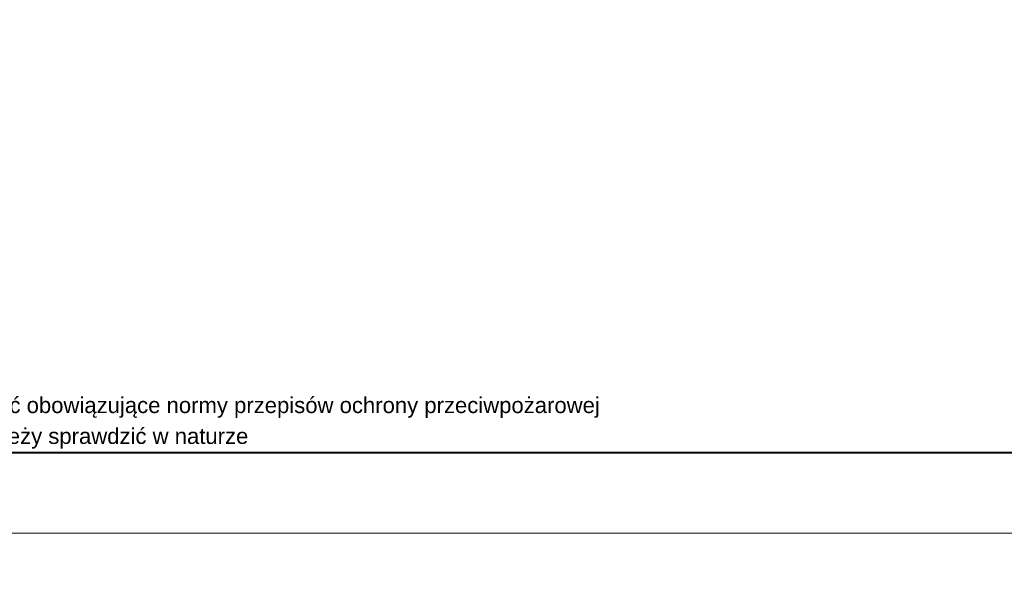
# Model space of a CAD drawing. Header units: centimetres. Extents: x -15121 to 30567, y -60641 to 0.
# Tile 118 of 256: x 6247 to 6742, y -25995 to -25717. Entities that reach past the tile are written whole.
import ezdxf

# ---------------------------------------------------------------- set-up
doc = ezdxf.new("R2010")
doc.units = ezdxf.units.CM
doc.header["$LTSCALE"] = 60
doc.layers.add('A Obramowanie', color=7, linetype='Continuous', lineweight=15, plot=False)
doc.layers.add('A Ramka', color=5, linetype='Continuous', lineweight=40)
doc.layers.add('AIKA tabelka ogólna 25', color=7, linetype='Continuous', lineweight=20)
doc.styles.add('Annotative', font='arial.ttf')

msp = doc.modelspace()

# ---------------------------------------------------------------- linework, layer by layer
at = {"layer": 'A Obramowanie', "transparency": 33554610}
for points in [[(8155.9272, -25975.0194), (5922.788, -25975.0194), (5922.788, -24408.9094), (8155.9272, -24408.9094)], [(8155.9272, -27541.1294), (5922.788, -27541.1294), (5922.788, -25975.0194), (8155.9272, -25975.0194)]]:
    msp.add_lwpolyline(points, close=True, dxfattribs=at)
at = {"layer": 'A Ramka', "transparency": 33554610}
msp.add_lwpolyline([(8118.3323, -24449.4644), (5960.3829, -24449.4644), (5960.3829, -25934.4644), (8118.3323, -25934.4644)], close=True, dxfattribs=at)

# ---------------------------------------------------------------- texts
at = {"layer": 'AIKA tabelka ogólna 25', "transparency": 33554610, "style": 'Annotative'}
for s, height, p in [('Wszystkie materiały użyte w projekcie muszą spełniać obowiązujące normy przepisów ochrony przeciwpożarowej ', 7.9545455, (5981.3177, -25914.6577)), ('Przed przystąpieniem do prac wszystkie wymiary należy sprawdzić w naturze', 7.954545, (5981.7161, -25930.1934))]:
    msp.add_text(s, height=height, dxfattribs=at).set_placement(p)

doc.saveas('drawing.dxf')
